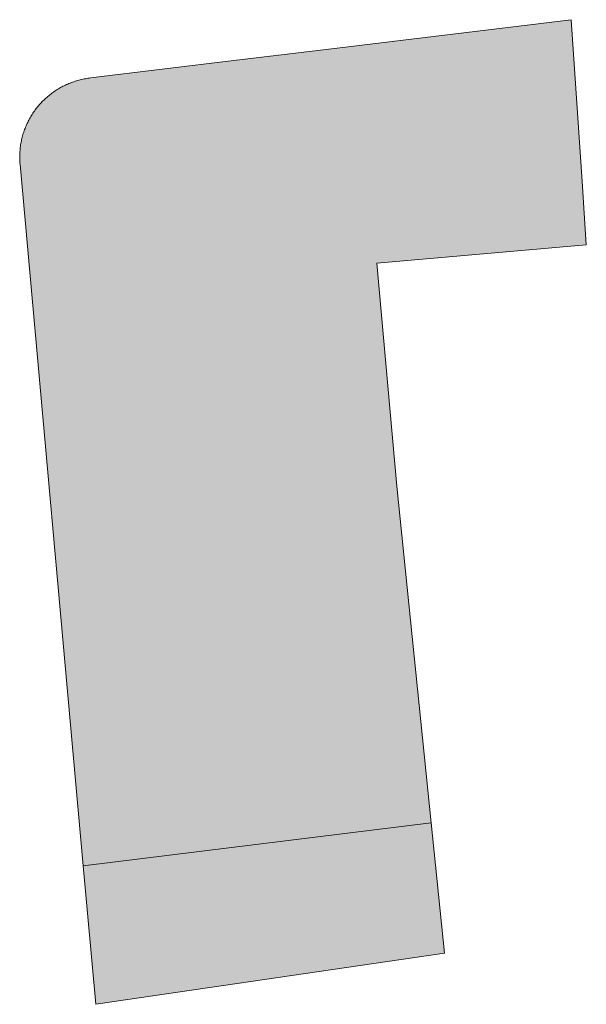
# Model space of a CAD drawing. Extents: x 97094 to 109644, y 463509 to 471969.
# Tile 32 of 256: x 99338 to 99343, y 467685 to 467694. Entities that reach past the tile are written whole.
import ezdxf

# ---------------------------------------------------------------- set-up
doc = ezdxf.new("R2010")
doc.units = 0
doc.layers.add('109 Onkruidbestrijding elementen', color=6, linetype='Continuous', lineweight=20, true_color=0xff00ff)

msp = doc.modelspace()

# ---------------------------------------------------------------- hatches: boundary and pattern name
at = {"layer": '109 Onkruidbestrijding elementen', "true_color": 0xff00ff}
for points in [[(99340.626, 467693.389), (99339.897, 467693.301), (99338.653, 467693.15), (99338.6416, 467693.1486), (99338.6303, 467693.1471), (99338.619, 467693.1454), (99338.6078, 467693.1435), (99338.5965, 467693.1414), (99338.5853, 467693.1391), (99338.5742, 467693.1366), (99338.563, 467693.1339), (99338.552, 467693.1311), (99338.5409, 467693.1281), (99338.53, 467693.1249), (99338.519, 467693.1215), (99338.5082, 467693.1179), (99338.4974, 467693.1142), (99338.4867, 467693.1103), (99338.476, 467693.1062), (99338.4654, 467693.1019), (99338.4548, 467693.0974), (99338.4444, 467693.0928), (99338.434, 467693.088), (99338.4237, 467693.0831), (99338.4135, 467693.0779), (99338.4034, 467693.0726), (99338.3933, 467693.0671), (99338.3834, 467693.0615), (99338.3736, 467693.0557), (99338.3638, 467693.0497), (99338.3541, 467693.0436), (99338.3446, 467693.0373), (99338.3351, 467693.0309), (99338.3258, 467693.0243), (99338.3166, 467693.0176), (99338.3075, 467693.0107), (99338.2985, 467693.0036), (99338.2896, 467692.9964), (99338.2808, 467692.9891), (99338.2722, 467692.9816), (99338.2637, 467692.974), (99338.2553, 467692.9662), (99338.247, 467692.9583), (99338.2389, 467692.9503), (99338.2309, 467692.9421), (99338.2231, 467692.9338), (99338.2153, 467692.9253), (99338.2078, 467692.9168), (99338.2003, 467692.9081), (99338.193, 467692.8993), (99338.1859, 467692.8904), (99338.1789, 467692.8813), (99338.1721, 467692.8722), (99338.1654, 467692.8629), (99338.1588, 467692.8535), (99338.1525, 467692.844), (99338.1462, 467692.8344), (99338.1402, 467692.8248), (99338.1343, 467692.815), (99338.1285, 467692.8051), (99338.123, 467692.7951), (99338.1176, 467692.785), (99338.1123, 467692.7749), (99338.1072, 467692.7646), (99338.1023, 467692.7543), (99338.0976, 467692.7439), (99338.093, 467692.7334), (99338.0887, 467692.7229), (99338.0844, 467692.7122), (99338.0804, 467692.7015), (99338.0766, 467692.6908), (99338.0729, 467692.68), (99338.0694, 467692.6691), (99338.0661, 467692.6581), (99338.0629, 467692.6471), (99338.06, 467692.6361), (99338.0572, 467692.625), (99338.0546, 467692.6139), (99338.0522, 467692.6027), (99338.05, 467692.5915), (99338.048, 467692.5802), (99338.0461, 467692.569), (99338.0445, 467692.5576), (99338.043, 467692.5463), (99338.0417, 467692.5349), (99338.0406, 467692.5236), (99338.0397, 467692.5122), (99338.039, 467692.5008), (99338.0384, 467692.4893), (99338.0381, 467692.4779), (99338.0379, 467692.4665), (99338.038, 467692.4551), (99338.0382, 467692.4436), (99338.0386, 467692.4322), (99338.0392, 467692.4208), (99338.04, 467692.4094), (99338.041, 467692.398), (99338.59, 467686.31), (99341.609, 467686.684), (99341.309, 467689.607), (99341.138, 467691.542), (99342.954, 467691.703), (99342.918, 467692.251), (99342.824, 467693.656), (99340.626, 467693.389)], [(99341.609, 467686.684), (99338.59, 467686.31), (99338.698, 467685.109), (99341.725, 467685.553), (99341.609, 467686.684)]]:
    msp.add_hatch(color=6, dxfattribs=at).paths.add_polyline_path(points)

# ---------------------------------------------------------------- linework, layer by layer
at = {"layer": '109 Onkruidbestrijding elementen', "color": 3, "true_color": 0x00ff00}
for points in [[(99340.626, 467693.389), (99339.897, 467693.301), (99338.653, 467693.15), (99338.6416, 467693.1486), (99338.6303, 467693.1471), (99338.619, 467693.1454), (99338.6078, 467693.1435), (99338.5965, 467693.1414), (99338.5853, 467693.1391), (99338.5742, 467693.1366), (99338.563, 467693.1339), (99338.552, 467693.1311), (99338.5409, 467693.1281), (99338.53, 467693.1249), (99338.519, 467693.1215), (99338.5082, 467693.1179), (99338.4974, 467693.1142), (99338.4867, 467693.1103), (99338.476, 467693.1062), (99338.4654, 467693.1019), (99338.4548, 467693.0974), (99338.4444, 467693.0928), (99338.434, 467693.088), (99338.4237, 467693.0831), (99338.4135, 467693.0779), (99338.4034, 467693.0726), (99338.3933, 467693.0671), (99338.3834, 467693.0615), (99338.3736, 467693.0557), (99338.3638, 467693.0497), (99338.3541, 467693.0436), (99338.3446, 467693.0373), (99338.3351, 467693.0309), (99338.3258, 467693.0243), (99338.3166, 467693.0176), (99338.3075, 467693.0107), (99338.2985, 467693.0036), (99338.2896, 467692.9964), (99338.2808, 467692.9891), (99338.2722, 467692.9816), (99338.2637, 467692.974), (99338.2553, 467692.9662), (99338.247, 467692.9583), (99338.2389, 467692.9503), (99338.2309, 467692.9421), (99338.2231, 467692.9338), (99338.2153, 467692.9253), (99338.2078, 467692.9168), (99338.2003, 467692.9081), (99338.193, 467692.8993), (99338.1859, 467692.8904), (99338.1789, 467692.8813), (99338.1721, 467692.8722), (99338.1654, 467692.8629), (99338.1588, 467692.8535), (99338.1525, 467692.844), (99338.1462, 467692.8344), (99338.1402, 467692.8248), (99338.1343, 467692.815), (99338.1285, 467692.8051), (99338.123, 467692.7951), (99338.1176, 467692.785), (99338.1123, 467692.7749), (99338.1072, 467692.7646), (99338.1023, 467692.7543), (99338.0976, 467692.7439), (99338.093, 467692.7334), (99338.0887, 467692.7229), (99338.0844, 467692.7122), (99338.0804, 467692.7015), (99338.0766, 467692.6908), (99338.0729, 467692.68), (99338.0694, 467692.6691), (99338.0661, 467692.6581), (99338.0629, 467692.6471), (99338.06, 467692.6361), (99338.0572, 467692.625), (99338.0546, 467692.6139), (99338.0522, 467692.6027), (99338.05, 467692.5915), (99338.048, 467692.5802), (99338.0461, 467692.569), (99338.0445, 467692.5576), (99338.043, 467692.5463), (99338.0417, 467692.5349), (99338.0406, 467692.5236), (99338.0397, 467692.5122), (99338.039, 467692.5008), (99338.0384, 467692.4893), (99338.0381, 467692.4779), (99338.0379, 467692.4665), (99338.038, 467692.4551), (99338.0382, 467692.4436), (99338.0386, 467692.4322), (99338.0392, 467692.4208), (99338.04, 467692.4094), (99338.041, 467692.398), (99338.59, 467686.31), (99341.609, 467686.684), (99341.309, 467689.607), (99341.138, 467691.542), (99342.954, 467691.703), (99342.918, 467692.251), (99342.824, 467693.656), (99340.626, 467693.389)], [(99341.609, 467686.684), (99338.59, 467686.31), (99338.698, 467685.109), (99341.725, 467685.553), (99341.609, 467686.684)]]:
    msp.add_lwpolyline(points, close=True, dxfattribs=at)

doc.saveas('drawing.dxf')
